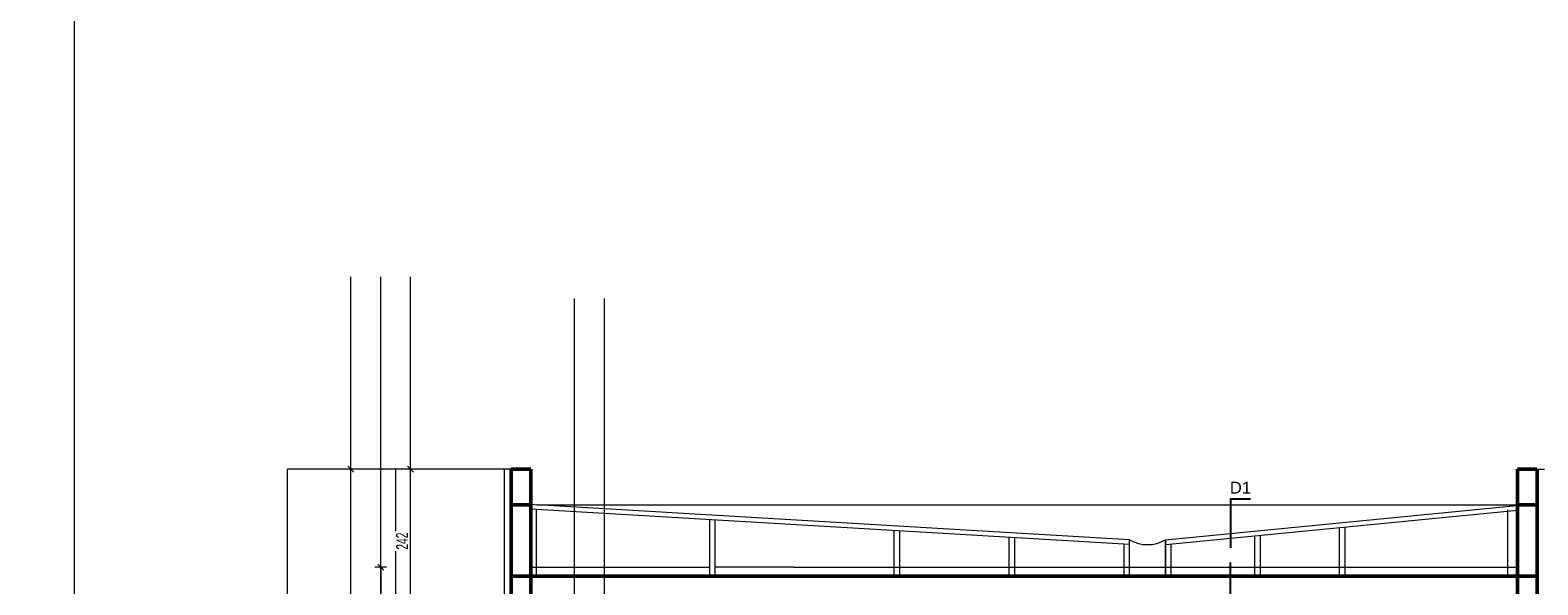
# Model space of a CAD drawing. Header units: millimetres. Extents: x 72202 to 304796, y 21658 to 519946.
# Tile 107 of 139: x 207679 to 210212, y 222440 to 223372. Entities that reach past the tile are written whole.
import ezdxf

# ---------------------------------------------------------------- set-up
doc = ezdxf.new("R2010")
doc.units = ezdxf.units.MM
doc.layers.get('0').update_dxf_attribs({"color": 253})
doc.layers.get('Defpoints').update_dxf_attribs({"color": 253})
for name, color, linetype, lineweight in [('linia - cienka', 253, 'Continuous', 25), ('linia - gruba - projektowana', 253, 'Continuous', 50), ('LINIA CIENKA', 7, 'Continuous', 13), ('LINIA WYMIAROWANIE', 253, 'Continuous', 9), ('OPISY', 253, 'Continuous', 9)]:
    doc.layers.add(name, color=color, linetype=linetype, lineweight=lineweight)
doc.layers.add('LINIA-NIE DRUKOWAĆ', color=253, linetype='Continuous', lineweight=20, plot=False)
doc.styles.add('simplex', font='arial.ttf')
doc.styles.get("Standard").update_dxf_attribs({"font": 'ARIALN.TTF', "width": 0.75})
doc.dimstyles.new('sebek100', dxfattribs={"dimtxt": 17, "dimasz": 10, "dimexe": 10, "dimexo": 20, "dimgap": 4, "dimtad": 1, "dimrnd": 0.5, "dimtxsty": 'Standard', "dimblk": 'OBLIQUE', "dimcen": 8, "dimclre": 1, "dimazin": 0, "dimtm": 1e-09, "dimtfac": 1, "dimtix": 1, "dimtmove": 1, "dimatfit": 3, "dimldrblk": 'zas', "dimfxl": 10, "dimfxlon": 1, "dimtolj": 2, "dimlwd": -1, "dimlwe": -1, "dimarcsym": 0})

# ---------------------------------------------------------------- blocks, each defined once
blk = doc.blocks.new('_Oblique')
at = {"color": 0, "linetype": 'ByBlock', "lineweight": -2}
blk.add_line((-0.5, -0.5), (0.5, 0.5), dxfattribs=at)
blk = doc.blocks.new('*D305')
at = {"layer": 'Defpoints', "color": 0, "lineweight": -3, "ltscale": 4, "transparency": 16777216}
for p in [(208317.8, 222634.8), (208503.5, 222634.8), (208503.5, 222392.8)]:
    blk.add_point(p, dxfattribs=at)
at = {"layer": 'LINIA WYMIAROWANIE', "ltscale": 4, "transparency": 16777216}
for p, q in [((208327.8, 222634.8), (208307.8, 222634.8)), ((208327.8, 222392.8), (208307.8, 222392.8))]:
    blk.add_line(p, q, dxfattribs=at)
at = {"layer": 'LINIA WYMIAROWANIE', "color": 0, "ltscale": 4, "transparency": 16777216}
blk.add_line((208317.8, 222392.8), (208317.8, 222634.8), dxfattribs=at)
at = {"layer": 'LINIA WYMIAROWANIE', "color": 0, "ltscale": 4, "transparency": 16777216, "xscale": 10, "yscale": 10, "zscale": 10}
for p, rotation in [((208317.8, 222634.8), 90), ((208317.8, 222392.8), 270)]:
    blk.add_blockref('_Oblique', p, dxfattribs=dict(at, rotation=rotation))
at = {"layer": 'LINIA WYMIAROWANIE', "color": 0, "lineweight": -3, "ltscale": 4, "transparency": 16777216, "insert": (208303.8, 222513.8), "char_height": 20, "attachment_point": 5, "rotation": 90, "bg_fill": 3, "box_fill_scale": 1.1, "bg_fill_color": 256, "bg_fill_true_color": 13158600, "bg_fill_transparency": 0}
blk.add_mtext('\\A2;242', dxfattribs=at)
blk = doc.blocks.new('zas')
blk = doc.blocks.new('*D306')
at = {"layer": 'Defpoints', "color": 0, "lineweight": -3, "ltscale": 4, "transparency": 16777216}
for p in [(208217.8, 222634.8), (208368.4, 222634.8), (208384.8, 221270.8)]:
    blk.add_point(p, dxfattribs=at)
at = {"layer": 'LINIA WYMIAROWANIE', "ltscale": 4, "transparency": 16777216}
for p, q in [((208227.8, 222634.8), (208207.8, 222634.8)), ((208227.8, 221270.8), (208207.8, 221270.8))]:
    blk.add_line(p, q, dxfattribs=at)
at = {"layer": 'LINIA WYMIAROWANIE', "color": 0, "ltscale": 4, "transparency": 16777216}
blk.add_line((208217.8, 221270.8), (208217.8, 222634.8), dxfattribs=at)
at = {"layer": 'LINIA WYMIAROWANIE', "color": 0, "ltscale": 4, "transparency": 16777216, "xscale": 10, "yscale": 10, "zscale": 10}
for p, rotation in [((208217.8, 222634.8), 90), ((208217.8, 221270.8), 270)]:
    blk.add_blockref('_Oblique', p, dxfattribs=dict(at, rotation=rotation))
at = {"layer": 'LINIA WYMIAROWANIE', "color": 0, "lineweight": -3, "ltscale": 4, "transparency": 16777216, "insert": (208203.6, 221952.8), "char_height": 20, "attachment_point": 5, "rotation": 90, "bg_fill": 3, "box_fill_scale": 1.1, "bg_fill_color": 256, "bg_fill_true_color": 13158600, "bg_fill_transparency": 0}
blk.add_mtext('\\A2;1364', dxfattribs=at)
blk = doc.blocks.new('*D463')
at = {"layer": 'Defpoints', "color": 0, "lineweight": -3, "ltscale": 4, "transparency": 16777216}
for p in [(208735.8, 222469.8), (208267.8, 221270.8), (208417, 221270.8)]:
    blk.add_point(p, dxfattribs=at)
at = {"layer": 'LINIA WYMIAROWANIE', "ltscale": 4, "transparency": 16777216}
for p, q in [((208277.8, 222469.8), (208257.8, 222469.8)), ((208277.8, 221270.8), (208257.8, 221270.8))]:
    blk.add_line(p, q, dxfattribs=at)
at = {"layer": 'LINIA WYMIAROWANIE', "color": 0, "ltscale": 4, "transparency": 16777216}
blk.add_line((208267.8, 222469.8), (208267.8, 221270.8), dxfattribs=at)
at = {"layer": 'LINIA WYMIAROWANIE', "color": 0, "ltscale": 4, "transparency": 16777216, "xscale": 10, "yscale": 10, "zscale": 10}
for p, rotation in [((208267.8, 222469.8), 90), ((208267.8, 221270.8), 270)]:
    blk.add_blockref('_Oblique', p, dxfattribs=dict(at, rotation=rotation))
at = {"layer": 'LINIA WYMIAROWANIE', "color": 0, "lineweight": -3, "ltscale": 4, "transparency": 16777216, "insert": (208253.6, 221870.3), "char_height": 20, "attachment_point": 5, "rotation": 90, "bg_fill": 3, "box_fill_scale": 1.1, "bg_fill_color": 256, "bg_fill_true_color": 13158600, "bg_fill_transparency": 0}
blk.add_mtext('\\A2;1199', dxfattribs=at)

msp = doc.modelspace()

# ---------------------------------------------------------------- linework, layer by layer
at = {"layer": 'linia - cienka'}
for p, q in [((209695.827, 222585.073), (209695.827, 222502.749)), ((209695.827, 222585.073), (209729.333, 222585.073)), ((209695.827, 222381.713), (209695.827, 222477.896))]:
    msp.add_line(p, q, dxfattribs=at)
at = {"layer": 'linia - gruba - projektowana'}
for p, q in [((208520.07, 222634.846), (208486.877, 222634.846)), ((208486.877, 222634.846), (208486.877, 222392.846)), ((208520.07, 222392.846), (208520.07, 222634.846)), ((210210.773, 222634.846), (210178.292, 222634.846)), ((210178.292, 222634.846), (210178.292, 222574.846)), ((210211.292, 221025.846), (210211.292, 222634.846)), ((208486.877, 222574.846), (208520.07, 222574.846)), ((210178.292, 221025.846), (210178.292, 222574.846)), ((210178.292, 222574.846), (210211.292, 222574.846)), ((208486.877, 222454.846), (210211.292, 222454.846))]:
    msp.add_line(p, q, dxfattribs=at)
at = {"layer": 'LINIA CIENKA'}
for p, q in [((208110.967, 221270.846), (208110.967, 222634.846)), ((208475.047, 222634.846), (208110.967, 222634.846)), ((208293.106, 221270.846), (208293.106, 222634.846)), ((208486.877, 222634.846), (208475.047, 222634.846)), ((208475.047, 222634.846), (208475.047, 221287.72)), ((210210.773, 222634.846), (210223.292, 222634.846)), ((208520.07, 222575.826), (208530.07, 222574.846)), ((208520.07, 222454.846), (208520.07, 222574.846)), ((208530.07, 222574.846), (210188.292, 222574.846)), ((209526.352, 222515.846), (208530.07, 222574.846)), ((209586.352, 222515.846), (210188.292, 222574.846)), ((210178.292, 222573.865), (210178.292, 222454.846)), ((209525.879, 222507.86), (208520.07, 222567.424)), ((208529.597, 222455.613), (208529.597, 222567.006)), ((208820.07, 222549.066), (208820.07, 222454.846)), ((208830.07, 222454.846), (208830.07, 222548.473)), ((209587.133, 222507.884), (210178.292, 222565.827)), ((210162.052, 222454.846), (210162.052, 222566.239)), ((209130.07, 222531.299), (209130.07, 222454.846)), ((209140.07, 222454.846), (209140.07, 222530.707)), ((209736.352, 222522.51), (209736.352, 222454.846)), ((209746.352, 222454.846), (209746.352, 222523.49)), ((209878.292, 222536.422), (209878.292, 222454.846)), ((209888.292, 222454.846), (209888.292, 222537.402)), ((209323.211, 222519.862), (209323.211, 222454.846)), ((209333.211, 222454.846), (209333.211, 222519.269)), ((209516.352, 222508.424), (209516.352, 222454.846)), ((209526.352, 222454.846), (209526.352, 222515.846)), ((209526.352, 222454.846), (209526.352, 222515.846)), ((209586.352, 222454.846), (209586.352, 222515.846)), ((209586.352, 222515.846), (209586.352, 222454.846)), ((209596.352, 222454.846), (209596.352, 222508.787)), ((208520.07, 222469.846), (208820.07, 222469.846)), ((208530.07, 222454.846), (208520.07, 222454.846)), ((208962.01, 222469.846), (208830.07, 222469.846)), ((208962.01, 222469.846), (210178.292, 222469.846))]:
    msp.add_line(p, q, dxfattribs=at)
msp.add_lwpolyline([(207753.292, 220675.846), (207753.292, 223503.294), (211583.292, 223503.294), (211583.292, 220675.846)], close=True, dxfattribs=at)
msp.add_arc((209556.352, 222568.096), 60.25, 240.137166, 299.862834, dxfattribs=at)
at = {"layer": 'LINIA WYMIAROWANIE', "lineweight": -3, "ltscale": 1.2}
for p, q in [((210211.292, 222574.846), (210211.292, 222634.846)), ((210168.292, 222574.253), (210168.292, 222574.846)), ((210168.292, 222574.253), (210168.292, 222574.846))]:
    msp.add_line(p, q, dxfattribs=at)
at = {"layer": 'LINIA-NIE DRUKOWAĆ'}
for p, q in [((208217.818, 220880.846), (208217.818, 222957.825)), ((208267.818, 220880.846), (208267.818, 222957.825)), ((208317.818, 220880.846), (208317.818, 222957.825)), ((208593.728, 220844.346), (208593.728, 222921.325)), ((208643.728, 220844.346), (208643.728, 222921.325))]:
    msp.add_line(p, q, dxfattribs=at)

# ---------------------------------------------------------------- texts
at = {"layer": 'OPISY', "insert": (203465.08, 222617.982), "char_height": 30, "width": 237.09004, "attachment_point": 1}
msp.add_mtext('\\pi-90,l150,t150;POM.\\P\\pi0,t0,150;^IGOSPODARCZE', dxfattribs=at)
at = {"layer": 'OPISY', "insert": (209712.58, 222603.653), "char_height": 20, "width": 33.50597, "attachment_point": 5, "style": 'simplex'}
msp.add_mtext('D1', dxfattribs=at)

# ---------------------------------------------------------------- next in the draw order: dimensions: what is measured, and where the dimension line sits
at = {"layer": 'LINIA WYMIAROWANIE', "lineweight": -3, "ltscale": 4}
dim = msp.add_linear_dim(base=(208317.818, 222634.846), p1=(208503.473, 222392.846), p2=(208503.473, 222634.846), angle=90, dimstyle='sebek100', override={"dimtxt": 20, "dimrnd": 0, "dimclre": 256, "dimtfill": 1, "dimarcsym": 2}, dxfattribs=at)
dim.commit()
dim.dimension.update_dxf_attribs({"geometry": '*D305', "text_midpoint": (208303.777, 222513.846)})

# ---------------------------------------------------------------- next in the draw order: dimensions: what is measured, and where the dimension line sits
dim = msp.add_linear_dim(base=(208217.818, 222634.846), p1=(208384.754, 221270.846), p2=(208368.411, 222634.846), angle=90, dimstyle='sebek100', override={"dimtxt": 20, "dimrnd": 0, "dimclre": 256, "dimtfill": 1, "dimarcsym": 2}, dxfattribs=at)
dim.commit()
dim.dimension.update_dxf_attribs({"geometry": '*D306', "text_midpoint": (208203.607, 221952.846)})

# ---------------------------------------------------------------- next in the draw order: dimensions: what is measured, and where the dimension line sits
dim = msp.add_linear_dim(base=(208267.818, 221270.846), p1=(208735.819, 222469.846), p2=(208416.971, 221270.846), angle=90, dimstyle='sebek100', override={"dimtxt": 20, "dimrnd": 0, "dimclre": 256, "dimtfill": 1, "dimarcsym": 2}, dxfattribs=at)
dim.commit()
dim.dimension.update_dxf_attribs({"geometry": '*D463', "text_midpoint": (208253.607, 221870.346)})

doc.saveas('drawing.dxf')
